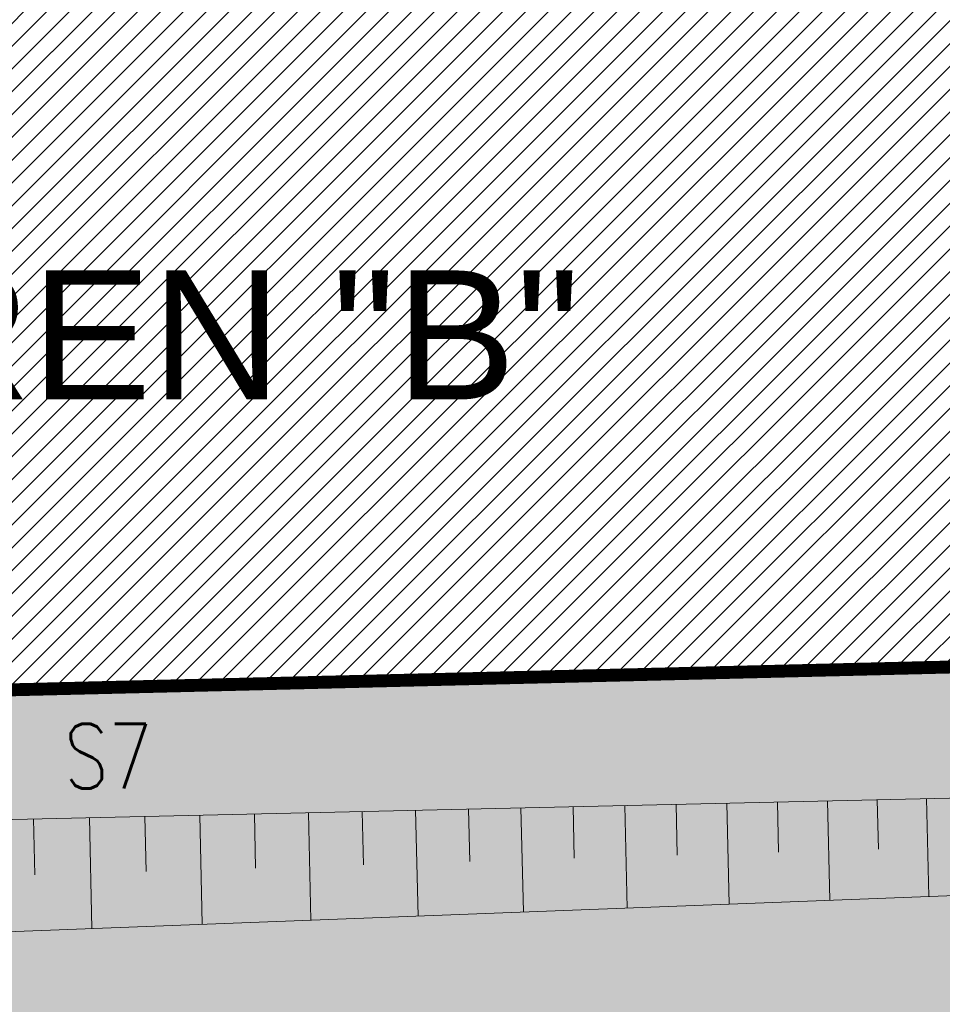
# Model space of a CAD drawing. Header units: metres. Extents: x 6438197 to 12957343, y 5629874 to 11322802.
# Tile 35 of 115: x 6446098 to 6447170, y 5640146 to 5641291. Entities that reach past the tile are written whole.
import ezdxf
from ezdxf.enums import TextEntityAlignment as Align

# ---------------------------------------------------------------- set-up
doc = ezdxf.new("R2010")
doc.units = ezdxf.units.M
doc.header["$MEASUREMENT"] = 0
doc.header["$PDMODE"] = 3
for name, color, linetype, lineweight in [('_D_krawężnik 0-10', 240, 'Continuous', 15), ('_D_SKARPA', 80, 'Continuous', 9), ('e-opis', 7, 'Continuous', 15), ('Tereny pod budowe obiektów handlowych powyżej 2000m2', 150, 'Continuous', 35), ('WYMIAROWANIE', 6, 'Continuous', 9), ('WYPELNIENIA', 204, 'Continuous', 5)]:
    doc.layers.add(name, color=color, linetype=linetype, lineweight=lineweight)
doc.styles.add('Arial', font='arial.ttf')
doc.styles.add('EL', font='simplexp.shx')
doc.dimstyles.new('proart_1_500', dxfattribs={"dimtxt": 90, "dimasz": 50, "dimexe": 30, "dimexo": 10, "dimgap": 8, "dimtad": 1, "dimrnd": 1, "dimzin": 9, "dimtxsty": 'Arial', "dimblk": 'ARCHTICK', "dimcen": 0, "dimclrd": 1, "dimclre": 1, "dimclrt": 3, "dimazin": 0, "dimtfac": 1, "dimtmove": 0, "dimatfit": 3, "dimfxl": 0, "dimarcsym": 0})

# ---------------------------------------------------------------- blocks, each defined once
blk = doc.blocks.new('_ArchTick')
at = {"color": 0, "linetype": 'ByBlock', "const_width": 0.15}
blk.add_lwpolyline([(-0.5, -0.5), (0.5, 0.5)], dxfattribs=at)
blk = doc.blocks.new('*D48')
at = {"layer": 'Defpoints', "color": 0}
for p in [(6444126.5, 5641766.4), (6447268.9, 5640537.6), (6444157, 5640464.7)]:
    blk.add_point(p, dxfattribs=at)
at = {"layer": 'WYMIAROWANIE', "color": 1, "lineweight": -2}
for p, q in [((6444136.5, 5641766.6), (6447268.4, 5641839.9)), ((6447238.5, 5641839.2), (6447268.9, 5640537.6)), ((6444167, 5640464.9), (6447298.9, 5640538.3))]:
    blk.add_line(p, q, dxfattribs=at)
at = {"layer": 'WYMIAROWANIE', "color": 1, "lineweight": -2, "xscale": 50, "yscale": 50, "zscale": 50}
for p, rotation in [((6447238.5, 5641839.2), 91.34161343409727), ((6447268.9, 5640537.6), 271.3416134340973)]:
    blk.add_blockref('_ArchTick', p, dxfattribs=dict(at, rotation=rotation))
at = {"layer": 'WYMIAROWANIE', "color": 3, "insert": (6447307.7, 5641189.7), "char_height": 90, "attachment_point": 5, "rotation": 271.3416, "style": 'Arial'}
blk.add_mtext('1302', dxfattribs=at)

msp = doc.modelspace()

# ---------------------------------------------------------------- hatches: boundary and pattern name
at = {"layer": 'WYPELNIENIA'}
h = msp.add_hatch(dxfattribs=at)
h.set_pattern_fill('ANSI31', color=1, scale=150, style=0)
h.paths.add_polyline_path([(6444119.44, 5641764.935), (6444149.576, 5640463.283), (6447916.479, 5640557.322), (6447883.381, 5641844.854)])
h = msp.add_hatch(dxfattribs=at)
h.set_pattern_fill('AR-SAND', color=94, scale=50, style=0)
h.set_pattern_definition([(37.5, (-64710.525, 3655.756), (-3.1496679, 96.34118845), [0, -76, 0, -85, 0, -81.25]), (7.5, (-64710.53, 3655.76), (88.4888353, 141.1073033), [0, -41, 0, -68.5, 0, -26.25]), (327.5, (-64772.025, 3655.76), (155.56371654, 0.3742936), [0, -25, 0, -90, 0, -117.5]), (317.5, (-64772.03, 3655.76), (150.180993, 43.9986286), [0, -12.5, 0, -59, 0, -67.5])])
h.paths.add_polyline_path([(6443685.644, 5641823.067), (6443735.113, 5641819.25), (6444123.563, 5641789.283), (6444124.787, 5641773.084), (6444155.332, 5640467.937), (6444155.41, 5640464.613), (6447908.055, 5640555.765), (6454537.117, 5640704.477), (6454851.884, 5640712.355), (6454845.654, 5640962.121), (6457963.017, 5640721.63), (6458086.134, 5640712.132), (6455371.183, 5639736.702), (6454886.105, 5639418.802), (6451627.104, 5638296.563), (6448073.496, 5637076.851), (6446554.077, 5636573.751), (6443971.921, 5635901.606)])

# ---------------------------------------------------------------- linework, layer by layer
at = {"layer": '_D_krawężnik 0-10', "const_width": 15}
msp.add_lwpolyline([(6447908.054, 5640555.798), (6444155.409, 5640464.646), (6444124.786, 5641773.118), (6443320.798, 5652411.541)], dxfattribs=at)
at = {"layer": '_D_SKARPA', "color": 1}
for p, q in [((6454540.668, 5640553.817), (6443893.489, 5640146.581)), ((6454540.668, 5640553.817), (6444058.759, 5640314.526)), ((6454540.668, 5640553.817), (6444157.651, 5640316.783)), ((6446741.154, 5640375.762), (6446742.525, 5640315.683)), ((6446801.233, 5640377.133), (6446803.955, 5640257.901)), ((6446860.849, 5640378.494), (6446862.199, 5640319.338)), ((6446920.005, 5640379.845), (6446922.686, 5640262.443)), ((6446978.706, 5640381.185), (6446980.036, 5640322.936)), ((6447036.955, 5640382.515), (6447039.594, 5640266.914)), ((6447094.756, 5640383.834), (6447096.065, 5640326.479)), ((6447152.111, 5640385.144), (6447154.709, 5640271.317)), ((6446243.427, 5640364.399), (6446244.886, 5640300.487)), ((6446307.34, 5640365.858), (6446310.235, 5640239.018)), ((6446370.76, 5640367.306), (6446372.197, 5640304.374)), ((6446433.692, 5640368.743), (6446436.543, 5640243.849)), ((6446496.139, 5640370.168), (6446497.554, 5640308.202)), ((6446558.105, 5640371.583), (6446560.912, 5640248.606)), ((6446619.594, 5640372.987), (6446620.987, 5640311.972)), ((6446680.609, 5640374.38), (6446683.373, 5640253.289)), ((6446114.109, 5640361.447), (6446115.591, 5640296.538)), ((6446179.018, 5640362.929), (6446181.959, 5640234.111))]:
    msp.add_line(p, q, dxfattribs=at)

# ---------------------------------------------------------------- texts
at = {"layer": 'e-opis', "color": 1, "style": 'EL', "width": 0.8}
msp.add_text('S7', height=75, dxfattribs=at).set_placement((6446201.017, 5640396.976), align=Align.CENTER)
at = {"layer": 'Tereny pod budowe obiektów handlowych powyżej 2000m2', "color": 1, "style": 'Arial'}
msp.add_text('TEREN "B"', height=150, dxfattribs=at).set_placement((6445692.311, 5640849.203))

# ---------------------------------------------------------------- dimensions: what is measured, and where the dimension line sits
at = {"layer": 'WYMIAROWANIE', "color": 1}
dim = msp.add_aligned_dim(p1=(6444126.492, 5641766.36), p2=(6444156.976, 5640464.716), distance=3112.813, dimstyle='proart_1_500', override={"dimblk": 'ArchTick'}, dxfattribs=at)
dim.commit()
dim.dimension.update_dxf_attribs({"geometry": '*D48', "text_midpoint": (6447307.661, 5641189.683)})

doc.saveas('drawing.dxf')
